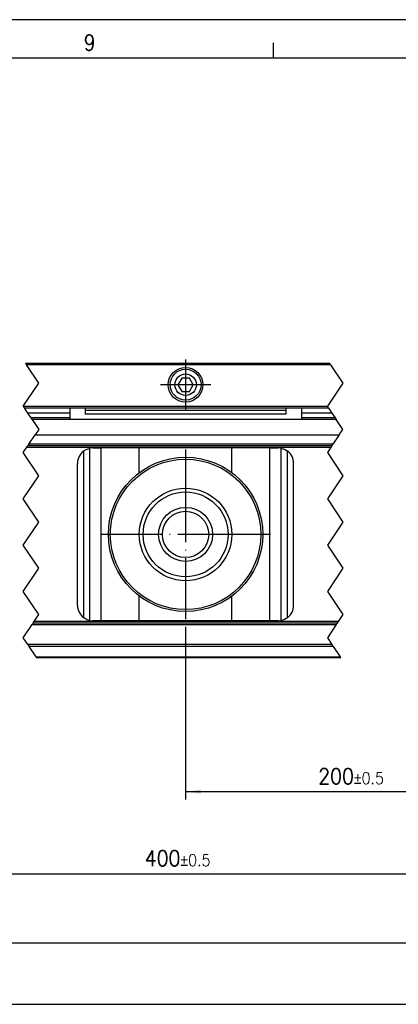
# Model space of a CAD drawing. Header units: inches. Extents: x -381 to 2960, y -418 to 176.
# Tile 15 of 21: x 38 to 87, y 48 to 176. Entities that reach past the tile are written whole.
import ezdxf

# ---------------------------------------------------------------- set-up
doc = ezdxf.new("R2010")
doc.units = ezdxf.units.IN
doc.linetypes.add('DOT_CENTER', pattern=[14, 12, -1, 0, -1])
doc.layers.add('1', color=7, linetype='Continuous')
doc.styles.add('CONVERTER_11', font='txt.shx', dxfattribs={"width": 0.9})
doc.dimstyles.new('ME10_DIM_22', dxfattribs={"dimtxt": 2, "dimasz": 2, "dimexe": 1, "dimexo": 1, "dimgap": 1, "dimtad": 1, "dimdsep": 46, "dimtxsty": 'CONVERTER_11', "dimsah": 1, "dimcen": 0.09, "dimclrd": 2, "dimclre": 2, "dimclrt": 2, "dimadec": 0, "dimazin": 0, "dimtol": 1, "dimtp": 0.5, "dimtm": 0.5, "dimtfac": 0.75, "dimtdec": 1, "dimtix": 1, "dimtmove": 0, "dimatfit": 3, "dimfxl": 1, "dimtolj": 1, "dimtzin": 0, "dimarcsym": 0})
doc.dimstyles.new('ME10_DIM_24', dxfattribs={"dimtxt": 2, "dimasz": 2, "dimexe": 1, "dimexo": 1, "dimgap": 1, "dimtad": 1, "dimdsep": 46, "dimtxsty": 'CONVERTER_11', "dimsah": 1, "dimcen": 0.09, "dimclrd": 2, "dimclre": 2, "dimclrt": 2, "dimadec": 0, "dimazin": 0, "dimtol": 1, "dimtp": 0.5, "dimtm": 0.5, "dimtfac": 0.75, "dimtdec": 1, "dimtix": 1, "dimtmove": 0, "dimatfit": 3, "dimfxl": 1, "dimtolj": 1, "dimtzin": 0, "dimarcsym": 0})
doc.dimstyles.new('ME10_DIM_26', dxfattribs={"dimtxt": 2, "dimasz": 2, "dimexe": 1, "dimexo": 1, "dimgap": 1, "dimtad": 1, "dimdsep": 46, "dimtxsty": 'CONVERTER_11', "dimsah": 1, "dimcen": 0.09, "dimclrd": 2, "dimclre": 2, "dimclrt": 2, "dimadec": 0, "dimazin": 0, "dimtol": 1, "dimtp": 0.5, "dimtm": 0.5, "dimtfac": 0.75, "dimtdec": 1, "dimtix": 1, "dimtmove": 0, "dimatfit": 3, "dimfxl": 1, "dimtolj": 1, "dimtzin": 0, "dimarcsym": 0})
doc.dimstyles.new('ME10_DIM_32', dxfattribs={"dimtxt": 2, "dimasz": 2, "dimexe": 1, "dimexo": 1, "dimgap": 1, "dimtad": 1, "dimdsep": 46, "dimtxsty": 'CONVERTER_11', "dimsah": 1, "dimcen": 0.09, "dimclrd": 2, "dimclre": 2, "dimclrt": 2, "dimadec": 0, "dimazin": 0, "dimtol": 1, "dimtp": 0.5, "dimtm": 0.5, "dimtfac": 0.75, "dimtdec": 1, "dimtix": 1, "dimtmove": 0, "dimatfit": 3, "dimfxl": 1, "dimtolj": 1, "dimtzin": 0, "dimarcsym": 0})

# ---------------------------------------------------------------- blocks, each defined once
blk = doc.blocks.new('Marco_a1', base_point=(38.86876955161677, -121.3796663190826))
at = {"layer": '1', "color": 2, "linetype": 'Continuous'}
for p, q in [((458.8687695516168, 175.6203336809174), (-381.1312304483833, 175.6203336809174)), ((70.3393577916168, 172.6203336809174), (70.3393577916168, 170.6203336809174))]:
    blk.add_line(p, q, dxfattribs=at)
at = {"layer": '1', "color": 7, "linetype": 'Continuous'}
blk.add_line((453.8687695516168, 170.6203336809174), (-361.1312304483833, 170.6203336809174), dxfattribs=at)
at = {"layer": '1', "color": 2, "insert": (45.79118015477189, 172.6451371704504), "char_height": 2, "attachment_point": 4, "line_spacing_factor": 1.20048019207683, "style": 'CONVERTER_11'}
blk.add_mtext('9', dxfattribs=at)
blk = doc.blocks.new('Top', base_point=(38.86876955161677, -121.3796663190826))
blk.add_blockref('Marco_a1', (38.86876955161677, -121.3796663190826))
blk = doc.blocks.new('_dummy_frame', base_point=(-381.1312304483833, -418.3796663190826))
blk.add_blockref('Top', (38.86876955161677, -121.3796663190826))
blk = doc.blocks.new('SOPORTE_SV_2040__40', base_point=(-224.4999960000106, 92.89999959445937))
at = {"color": 7, "linetype": 'Continuous'}
for p, q in [((38.23980466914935, 131.0999995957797), (77.62943893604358, 131.0999995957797)), ((77.76277226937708, 130.8999995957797), (38.37313800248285, 130.8999995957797)), ((58.5000039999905, 129.1660249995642), (58.0000039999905, 128.2999995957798)), ((59.5000039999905, 129.1660249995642), (58.5000039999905, 129.1660249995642)), ((60.0000039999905, 128.2999995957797), (59.5000039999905, 129.1660249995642)), ((58.0000039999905, 128.2999995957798), (58.5000039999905, 127.4339741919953)), ((59.5000039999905, 127.4339741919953), (60.0000039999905, 128.2999995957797)), ((58.5000039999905, 127.4339741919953), (59.5000039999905, 127.4339741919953)), ((37.97313746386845, 125.4999995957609), (77.36277200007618, 125.4999999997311)), ((38.1064713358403, 125.2999995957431), (77.49610560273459, 125.2999995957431)), ((44.00000399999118, 125.2999984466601), (44.00000399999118, 123.7999995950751)), ((46.00000399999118, 125.2999919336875), (46.00000399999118, 124.9652482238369)), ((72.00000399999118, 125.2999919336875), (72.00000399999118, 124.9652482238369)), ((74.00000399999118, 125.2999984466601), (74.00000399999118, 123.7999995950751)), ((44.00001684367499, 124.5999995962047), (38.57313800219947, 124.5999995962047)), ((43.99999545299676, 123.9999995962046), (38.97313800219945, 123.9999995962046)), ((46.00000399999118, 124.9652482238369), (46.00000399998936, 124.4961776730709)), ((72.00000399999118, 124.9652482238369), (46.00000399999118, 124.9652482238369)), ((72.00000399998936, 124.4961776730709), (46.00000399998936, 124.4961776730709)), ((72.00000399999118, 124.9652482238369), (72.00000399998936, 124.4961776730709)), ((77.96277226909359, 124.5999995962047), (74.00000526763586, 124.5999995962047)), ((78.3627722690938, 123.9999995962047), (74.00000794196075, 123.9999995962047)), ((78.4961056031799, 123.7999995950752), (39.10647133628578, 123.7999995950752)), ((39.50647079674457, 121.7999995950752), (78.89610506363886, 121.7999995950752)), ((38.43980412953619, 120.1999995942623), (77.82943839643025, 120.1999995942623)), ((77.9627717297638, 120.3999995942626), (38.57313746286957, 120.3999995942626)), ((78.09610506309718, 120.5999995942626), (38.70647079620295, 120.5999995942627)), ((46.26236361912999, 119.9589920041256), (46.39920443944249, 120.0076217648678)), ((46.39920443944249, 120.0076217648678), (46.54965609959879, 120.0486373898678)), ((46.54965609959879, 120.0486373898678), (46.59791528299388, 120.0591638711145)), ((47.00000399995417, 120.0999995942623), (46.59791528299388, 120.0591638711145)), ((46.59791528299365, 97.74083531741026), (46.59791528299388, 120.0591638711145)), ((47.00000399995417, 120.0999995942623), (48.07432929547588, 120.0999995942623)), ((52.992456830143, 120.0999995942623), (48.07432929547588, 120.0999995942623)), ((48.07432929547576, 97.69999959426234), (48.07432929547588, 120.0999995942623)), ((52.99245683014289, 116.8943336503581), (52.992456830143, 120.0999995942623)), ((65.00755116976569, 120.0999995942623), (52.992456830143, 120.0999995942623)), ((69.92567870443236, 120.0999995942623), (65.00755116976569, 120.0999995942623)), ((65.00755116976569, 116.8943336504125), (65.00755116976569, 120.0999995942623)), ((69.92567870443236, 120.0999995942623), (71.00000399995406, 120.0999995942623)), ((69.92567870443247, 97.69999959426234), (69.92567870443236, 120.0999995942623)), ((71.4020927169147, 120.0591638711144), (71.00000399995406, 120.0999995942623)), ((71.4020927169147, 120.0591638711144), (71.45035190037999, 120.0486373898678)), ((71.4020927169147, 97.74083531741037), (71.4020927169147, 120.0591638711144)), ((71.45035190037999, 120.0486373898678), (71.60080356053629, 120.0076217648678)), ((71.60080356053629, 120.0076217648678), (71.73764438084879, 119.9589920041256)), ((45.80000399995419, 119.6999995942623), (45.94986361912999, 119.802116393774)), ((45.80000399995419, 98.09999959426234), (45.80000399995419, 119.6999995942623)), ((45.94986361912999, 119.802116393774), (46.19412631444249, 119.9304580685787)), ((46.19412631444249, 119.9304580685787), (46.23526400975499, 119.9480209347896)), ((46.23526400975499, 119.9480209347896), (46.26236361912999, 119.9589920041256)), ((71.73764438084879, 119.9589920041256), (71.76474399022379, 119.9480209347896)), ((71.76474399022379, 119.9480209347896), (71.80588168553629, 119.9304580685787)), ((71.80588168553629, 119.9304580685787), (72.05014438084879, 119.802116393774)), ((72.05014438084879, 119.802116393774), (72.20000399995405, 119.6999995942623)), ((72.20000399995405, 98.09999959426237), (72.20000399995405, 119.6999995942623)), ((45.00000399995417, 99.69999959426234), (45.00000399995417, 118.0999995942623)), ((73.00000399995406, 99.69999959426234), (73.00000399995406, 118.0999995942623)), ((52.992456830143, 97.69999959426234), (52.99245683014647, 100.9056655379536)), ((65.00755116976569, 97.69999959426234), (65.00755116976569, 100.9056655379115)), ((39.10647079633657, 97.1999995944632), (78.4961050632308, 97.1999995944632)), ((78.62943839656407, 97.3999995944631), (39.23980412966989, 97.3999995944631)), ((78.76277172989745, 97.59999959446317), (39.37313746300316, 97.59999959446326)), ((45.94986361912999, 97.99788665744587), (45.80000399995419, 98.09999959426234)), ((46.19412631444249, 97.86954498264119), (45.94986361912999, 97.99788665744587)), ((46.23526400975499, 97.85198211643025), (46.19412631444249, 97.86954498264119)), ((46.26236361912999, 97.84099578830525), (46.23526400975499, 97.85198211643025)), ((46.39920443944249, 97.79238128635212), (46.26236361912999, 97.84099578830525)), ((46.54965609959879, 97.75136566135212), (46.39920443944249, 97.79238128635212)), ((46.59791528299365, 97.74083531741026), (46.54965609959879, 97.75136566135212)), ((46.59791528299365, 97.74083531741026), (47.00000399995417, 97.69999959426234)), ((48.07432929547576, 97.69999959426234), (47.00000399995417, 97.69999959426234)), ((52.992456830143, 97.69999959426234), (48.07432929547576, 97.69999959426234)), ((65.00755116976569, 97.69999959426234), (52.992456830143, 97.69999959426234)), ((69.92567870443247, 97.69999959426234), (65.00755116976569, 97.69999959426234)), ((71.00000399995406, 97.69999959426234), (69.92567870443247, 97.69999959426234)), ((71.00000399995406, 97.69999959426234), (71.4020927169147, 97.74083531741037)), ((71.45035190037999, 97.75136566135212), (71.4020927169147, 97.74083531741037)), ((71.60080356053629, 97.79238128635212), (71.45035190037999, 97.75136566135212)), ((71.73764438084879, 97.84099578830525), (71.60080356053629, 97.79238128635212)), ((71.76474399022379, 97.85198211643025), (71.73764438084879, 97.84099578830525)), ((71.80588168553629, 97.86954498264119), (71.76474399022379, 97.85198211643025)), ((72.05014438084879, 97.99788665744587), (71.80588168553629, 97.86954498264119)), ((72.20000399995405, 98.09999959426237), (72.05014438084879, 97.99788665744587)), ((77.94055975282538, 94.6333183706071), (38.55163974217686, 94.63332366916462)), ((78.12626891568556, 94.3547546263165), (38.73663464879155, 94.35475462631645)), ((39.62551612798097, 93.02143240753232), (79.01515039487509, 93.02143240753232)), ((79.09610560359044, 92.89999959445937), (39.70647133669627, 92.89999959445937))]:
    blk.add_line(p, q, dxfattribs=at)
at = {"color": 2, "linetype": 'DOT_CENTER'}
for p, q in [((38.23980466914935, 131.0999995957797), (38.37313800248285, 130.8999995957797)), ((39.97313773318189, 128.4999999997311), (38.37313800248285, 130.8999995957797)), ((77.76277226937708, 130.8999995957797), (77.62943893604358, 131.0999995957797)), ((77.76277226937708, 130.8999995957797), (79.36277200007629, 128.499999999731)), ((37.97313746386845, 125.4999995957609), (39.97313773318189, 128.4999999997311)), ((79.36277200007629, 128.499999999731), (77.36277200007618, 125.4999999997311)), ((37.97313746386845, 125.4999995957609), (38.1064713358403, 125.2999995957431)), ((38.15732211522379, 125.2237319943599), (38.1064713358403, 125.2999995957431)), ((38.57313800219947, 124.5999995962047), (38.15732211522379, 125.2237319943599)), ((77.49610560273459, 125.2999995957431), (77.36277200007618, 125.4999999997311)), ((77.49610560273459, 125.2999995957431), (77.54694003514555, 125.2237319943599)), ((77.54694003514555, 125.2237319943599), (77.96277226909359, 124.5999995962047)), ((38.97313800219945, 123.9999995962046), (38.57313800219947, 124.5999995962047)), ((39.10647133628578, 123.7999995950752), (38.97313800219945, 123.9999995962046)), ((77.96277226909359, 124.5999995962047), (78.3627722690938, 123.9999995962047)), ((78.3627722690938, 123.9999995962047), (78.4961056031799, 123.7999995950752)), ((39.10647133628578, 123.7999995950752), (39.97313773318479, 122.4999999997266)), ((79.36277200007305, 122.4999999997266), (78.4961056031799, 123.7999995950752)), ((38.70647079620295, 120.5999995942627), (39.50647079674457, 121.7999995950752)), ((39.97313773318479, 122.4999999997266), (39.50647079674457, 121.7999995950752)), ((78.89610506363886, 121.7999995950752), (78.09610506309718, 120.5999995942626)), ((78.89610506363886, 121.7999995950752), (79.36277200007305, 122.4999999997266)), ((37.973137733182, 119.499999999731), (38.43980412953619, 120.1999995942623)), ((38.43980412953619, 120.1999995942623), (38.57313746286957, 120.3999995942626)), ((38.70647079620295, 120.5999995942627), (38.57313746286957, 120.3999995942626)), ((77.82943839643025, 120.1999995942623), (77.36277200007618, 119.4999999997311)), ((77.9627717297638, 120.3999995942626), (77.82943839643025, 120.1999995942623)), ((77.9627717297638, 120.3999995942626), (78.09610506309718, 120.5999995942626)), ((39.973137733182, 116.4999999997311), (37.973137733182, 119.499999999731)), ((77.36277200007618, 119.4999999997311), (79.36277200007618, 116.499999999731)), ((37.973137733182, 113.499999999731), (39.973137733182, 116.4999999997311)), ((79.36277200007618, 116.499999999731), (77.36277200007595, 113.4999999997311)), ((39.973137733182, 110.4999999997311), (37.973137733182, 113.499999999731)), ((77.36277200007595, 113.4999999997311), (79.36277200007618, 110.499999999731)), ((37.973137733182, 107.499999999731), (39.973137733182, 110.4999999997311)), ((79.36277200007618, 110.499999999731), (77.36277200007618, 107.4999999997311)), ((39.97313773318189, 104.4999999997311), (37.973137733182, 107.499999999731)), ((77.36277200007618, 107.4999999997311), (79.36277200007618, 104.499999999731)), ((37.973137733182, 101.499999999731), (39.97313773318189, 104.4999999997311)), ((79.36277200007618, 104.499999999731), (77.36277200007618, 101.4999999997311)), ((39.973137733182, 98.49999999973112), (37.973137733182, 101.499999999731)), ((77.36277200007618, 101.4999999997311), (79.36277200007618, 98.49999999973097)), ((39.37313746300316, 97.59999959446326), (39.973137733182, 98.49999999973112)), ((79.36277200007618, 98.49999999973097), (78.76277172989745, 97.59999959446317)), ((37.97313773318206, 95.49999999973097), (39.10647079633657, 97.1999995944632)), ((39.23980412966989, 97.3999995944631), (39.10647079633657, 97.1999995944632)), ((39.23980412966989, 97.3999995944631), (39.37313746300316, 97.59999959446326)), ((78.4961050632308, 97.1999995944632), (77.36277200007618, 95.49999999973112)), ((78.4961050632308, 97.1999995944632), (78.62943839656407, 97.3999995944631)), ((78.76277172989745, 97.59999959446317), (78.62943839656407, 97.3999995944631)), ((38.55163974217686, 94.63332366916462), (37.97313773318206, 95.49999999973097)), ((38.55163974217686, 94.63332366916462), (38.73663464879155, 94.35475462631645)), ((77.36277200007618, 95.49999999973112), (77.94055975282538, 94.6333183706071)), ((78.12626891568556, 94.3547546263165), (77.94055975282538, 94.6333183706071)), ((39.62551612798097, 93.02143240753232), (38.73663464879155, 94.35475462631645)), ((78.12626891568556, 94.3547546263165), (79.01515039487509, 93.02143240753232)), ((39.62551612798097, 93.02143240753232), (39.70647133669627, 92.89999959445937)), ((79.09610560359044, 92.89999959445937), (79.01515039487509, 93.02143240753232))]:
    blk.add_line(p, q, dxfattribs=at)
at = {"color": 7, "linetype": 'Continuous'}
for centre, radius in [((59.0000039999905, 128.29999959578), 2.250000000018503), ((59.0000039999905, 128.29999959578), 2.000000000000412), ((59.0000039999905, 128.29999959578), 1.393782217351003), ((59.0000039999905, 108.899999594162), 10), ((59.0000039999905, 108.899999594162), 9.75), ((59.0000039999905, 108.899999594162), 6), ((59.0000039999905, 108.899999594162), 5.5), ((59.0000039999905, 108.899999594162), 3.5), ((59.0000039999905, 108.899999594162), 3)]:
    blk.add_circle(centre, radius, dxfattribs=at)
for centre, radius, start, end in [((47.00000399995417, 118.0999995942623), 1.99999999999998, 126.8698976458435, 180), ((71.00000399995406, 118.0999995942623), 2, 0, 53.13010235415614), ((47.00000399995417, 99.69999959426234), 2, 180, 233.1301023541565), ((71.00000399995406, 99.69999959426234), 1.999999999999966, 306.8698976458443, 0)]:
    blk.add_arc(centre, radius, start, end, dxfattribs=at)
at = {"layer": '1', "color": 2, "linetype": 'DOT_CENTER'}
for p, q in [((59.0000039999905, 131.5499995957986), (59.0000039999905, 125.0499995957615)), ((62.25000400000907, 128.29999959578), (55.75000399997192, 128.29999959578)), ((59.0000039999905, 119.899999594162), (59.0000039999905, 97.899999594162)), ((70.0000039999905, 108.899999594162), (48.0000039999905, 108.899999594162))]:
    blk.add_line(p, q, dxfattribs=at)
blk = doc.blocks.new('*D75')
at = {"layer": '1', "color": 2, "linetype": 'Continuous'}
for p, q in [((107.996962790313, 109.8999995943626), (107.996962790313, 46.9840094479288)), ((-86.99999600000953, 107.899999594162), (-86.99999600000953, 46.9840094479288)), ((-86.99999600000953, 47.9840094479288), (107.996962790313, 47.9840094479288))]:
    blk.add_line(p, q, dxfattribs=at)
at = {"layer": '1', "color": 2}
for points in [[(-84.99999600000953, 48.24731444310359), (-84.99999600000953, 47.72070445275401), (-86.99999600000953, 47.9840094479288)], [(105.996962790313, 47.72070445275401), (105.996962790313, 48.24731444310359), (107.996962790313, 47.9840094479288)]]:
    blk.add_solid(points, dxfattribs=at)
at = {"layer": '1', "color": 2, "insert": (1.07650214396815, 48.9840094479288), "char_height": 2, "attachment_point": 7, "rotation": 0.00013888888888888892, "line_spacing_factor": 0.60024009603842, "style": 'CONVERTER_11'}
blk.add_mtext('\\C2;800\\C2;\\H1.5;{\\Fgdt;`}0.5', dxfattribs=at)
blk = doc.blocks.new('*D77')
at = {"layer": '1', "color": 2, "linetype": 'Continuous'}
for p, q in [((107.996962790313, 109.8999995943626), (107.996962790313, 54.9506939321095)), ((-40.99999600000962, 107.899999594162), (-40.99999600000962, 54.9506939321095)), ((-40.9999960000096, 55.9506939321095), (107.996962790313, 55.9506939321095))]:
    blk.add_line(p, q, dxfattribs=at)
at = {"layer": '1', "color": 2}
for points in [[(-38.9999960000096, 56.21399892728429), (-38.9999960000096, 55.68738893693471), (-40.9999960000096, 55.9506939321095)], [(105.996962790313, 55.68738893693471), (105.996962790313, 56.21399892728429), (107.996962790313, 55.9506939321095)]]:
    blk.add_solid(points, dxfattribs=at)
at = {"layer": '1', "color": 2, "insert": (17.08088179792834, 56.9506939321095), "char_height": 2, "attachment_point": 7, "rotation": 0.00013888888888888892, "line_spacing_factor": 0.60024009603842, "style": 'CONVERTER_11'}
blk.add_mtext('\\C2;600\\C2;\\H1.5;{\\Fgdt;`}0.5', dxfattribs=at)
blk = doc.blocks.new('*D79')
at = {"layer": '1', "color": 2, "linetype": 'Continuous'}
for p, q in [((107.996962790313, 109.8999995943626), (107.996962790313, 63.91275364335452)), ((9.00000399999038, 96.899999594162), (9.00000399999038, 63.91275364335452)), ((9.00000399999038, 64.91275364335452), (107.996962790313, 64.91275364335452))]:
    blk.add_line(p, q, dxfattribs=at)
at = {"layer": '1', "color": 2}
for points in [[(11.00000399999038, 65.17605863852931), (11.00000399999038, 64.64944864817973), (9.00000399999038, 64.91275364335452)], [(105.996962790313, 64.64944864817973), (105.996962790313, 65.17605863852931), (107.996962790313, 64.91275364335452)]]:
    blk.add_solid(points, dxfattribs=at)
at = {"layer": '1', "color": 2, "insert": (53.70473339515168, 65.91275364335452), "char_height": 2, "attachment_point": 7, "rotation": 0.00013888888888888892, "line_spacing_factor": 0.60024009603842, "style": 'CONVERTER_11'}
blk.add_mtext('\\C2;400\\C2;\\H1.5;{\\Fgdt;`}0.5', dxfattribs=at)
blk = doc.blocks.new('*D85')
at = {"layer": '1', "color": 2, "linetype": 'Continuous'}
for p, q in [((107.996962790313, 109.8999995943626), (107.996962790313, 74.54149279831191)), ((59.00000399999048, 96.89999959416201), (59.00000399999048, 74.54149279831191)), ((107.996962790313, 75.54149279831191), (59.00000399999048, 75.54149279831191))]:
    blk.add_line(p, q, dxfattribs=at)
at = {"layer": '1', "color": 2}
for points in [[(61.00000399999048, 75.8047977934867), (61.00000399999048, 75.27818780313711), (59.00000399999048, 75.54149279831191)], [(105.996962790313, 75.27818780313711), (105.996962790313, 75.8047977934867), (107.996962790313, 75.54149279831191)]]:
    blk.add_solid(points, dxfattribs=at)
at = {"layer": '1', "color": 2, "insert": (76.18237067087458, 76.54149279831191), "char_height": 2, "attachment_point": 7, "rotation": 0.00013888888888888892, "line_spacing_factor": 0.60024009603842, "style": 'CONVERTER_11'}
blk.add_mtext('\\C2;200\\C2;\\H1.5;{\\Fgdt;`}0.5', dxfattribs=at)
blk = doc.blocks.new('Alzado2', base_point=(-86.99999600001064, 111.999999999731))
blk.add_blockref('SOPORTE_SV_2040__40', (-224.4999960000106, 92.89999959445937))
at = {"layer": '1'}
for base, p1, p2, dimstyle, picture, middle in [((-86.99999600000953, 47.9840094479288), (107.996962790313, 110.8999995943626), (-86.99999600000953, 108.899999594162), 'ME10_DIM_22', '*D75', (5.87025214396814, 49.9840094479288)), ((-40.9999960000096, 55.9506939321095), (107.996962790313, 110.8999995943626), (-40.99999600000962, 108.899999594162), 'ME10_DIM_24', '*D77', (21.87463179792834, 57.9506939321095)), ((9.00000399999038, 64.91275364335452), (107.996962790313, 110.8999995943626), (9.00000399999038, 97.899999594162), 'ME10_DIM_26', '*D79', (58.49848339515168, 66.91275364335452)), ((107.996962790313, 75.54149279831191), (59.0000039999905, 97.899999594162), (107.996962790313, 110.8999995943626), 'ME10_DIM_32', '*D85', (80.97612067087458, 77.54149279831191))]:
    dim = blk.add_linear_dim(base=base, p1=p1, p2=p2, dimstyle=dimstyle, dxfattribs=at)
    dim.commit()
    dim.dimension.update_dxf_attribs({"geometry": picture, "text_midpoint": middle, "text_rotation": 0.00013888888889})

msp = doc.modelspace()

# ---------------------------------------------------------------- block references
msp.add_blockref('Alzado2', (-86.99999600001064, 111.999999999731))
at = {"layer": '1'}
msp.add_blockref('_dummy_frame', (-381.1312304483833, -418.3796663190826), dxfattribs=at)

doc.saveas('drawing.dxf')
